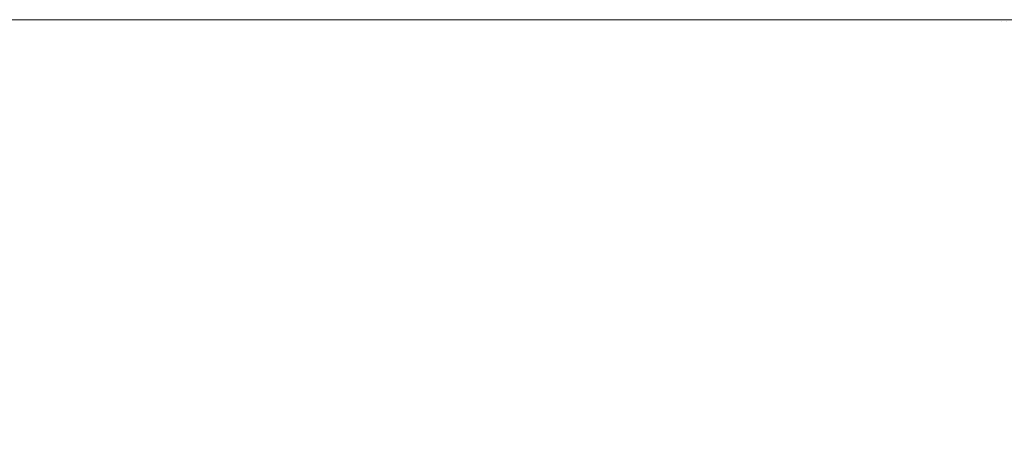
# Model space of a CAD drawing. Header units: centimetres. Extents: x -26.3 to 27.5, y 4.2 to 67.9.
# Tile 217 of 256: x -8.1202 to -8.0929, y 5.9884 to 6.0002. Entities that reach past the tile are written whole.
import ezdxf

# ---------------------------------------------------------------- set-up
doc = ezdxf.new("R2010")
doc.units = ezdxf.units.CM
doc.header["$LTSCALE"] = 2.54
doc.layers.add('Lucido design-1', color=7, linetype='Continuous')

# ---------------------------------------------------------------- blocks, each defined once
blk = doc.blocks.new('Gruppo-2-1')
at = {"color": 7, "linetype": 'Continuous', "lineweight": 9}
for points, invisible_edges in [([(27.113463, 6.000165, -1111.111089), (27.113463, 6.000212, -1111.114164), (-25.986537, 6.000212, -1111.114164), (-25.986537, 6.000165, -1111.111089)], 8), ([(-25.986537, 6.000212, -1111.114164), (9.213463, 6.000212, -1111.314164), (-8.086537, 6.000212, -1111.314164)], 9), ([(-8.086537, 6.000212, -1111.314164), (-8.087627, 6.000212, -1111.314167), (-25.986537, 6.000212, -1111.114164)], 10), ([(9.213463, 6.000212, -1111.314164), (-25.986537, 6.000212, -1111.114164), (27.113463, 6.000212, -1111.114164)], 9), ([(-8.087627, 6.000212, -1111.314167), (-8.09308, 6.000212, -1111.314304), (-8.095487, 6.000212, -1111.314364), (-25.986537, 6.000212, -1111.114164)], 12), ([(-8.095487, 6.000212, -1111.314364), (-8.099615, 6.000212, -1111.314634), (-8.103637, 6.000212, -1111.314896), (-25.986537, 6.000212, -1111.114164)], 12), ([(-8.103637, 6.000212, -1111.314896), (-8.111765, 6.000212, -1111.315761), (-25.986537, 6.000212, -1111.114164)], 10), ([(-8.111765, 6.000212, -1111.315761), (-8.119859, 6.000212, -1111.316959), (-25.986537, 6.000212, -1111.114164)], 10), ([(-8.119859, 6.000212, -1111.316959), (-8.127904, 6.000212, -1111.318489), (-25.986537, 6.000212, -1111.114164)], 10), ([(27.113463, 6.000165, -1147.211089), (27.113463, 6.000212, -1147.214164), (-25.986537, 6.000212, -1147.214164), (-25.986537, 6.000165, -1147.211089)], 8), ([(-25.986537, 6.000212, -1147.214164), (9.213463, 6.000212, -1147.414164), (-8.086537, 6.000212, -1147.414164)], 9), ([(-25.986537, 6.000212, -1147.214164), (-8.095487, 6.000212, -1147.414364), (-8.099349, 6.000212, -1147.414616)], 9), ([(-8.086537, 6.000212, -1147.414164), (-8.087627, 6.000212, -1147.414167), (-25.986537, 6.000212, -1147.214164)], 10), ([(9.213463, 6.000212, -1147.414164), (-25.986537, 6.000212, -1147.214164), (27.113463, 6.000212, -1147.214164)], 9), ([(-8.087627, 6.000212, -1147.414167), (-8.092947, 6.000212, -1147.414301), (-8.095487, 6.000212, -1147.414364), (-25.986537, 6.000212, -1147.214164)], 12), ([(-8.099349, 6.000212, -1147.414616), (-8.103637, 6.000212, -1147.414896), (-25.986537, 6.000212, -1147.214164)], 10), ([(-8.103637, 6.000212, -1147.414896), (-8.111765, 6.000212, -1147.415761), (-25.986537, 6.000212, -1147.214164)], 10), ([(-8.111765, 6.000212, -1147.415761), (-8.119859, 6.000212, -1147.416959), (-25.986537, 6.000212, -1147.214164)], 10), ([(-8.119859, 6.000212, -1147.416959), (-8.127904, 6.000212, -1147.418489), (-25.986537, 6.000212, -1147.214164)], 10), ([(-25.986537, 6.000165, -1111.111089), (-25.986537, 6.000098, -1111.109803), (27.113463, 6.000098, -1111.109803), (27.113463, 6.000165, -1111.111089)], 10), ([(-25.986537, 6.000165, -1147.211089), (-25.986537, 6.000098, -1147.209803), (27.113463, 6.000098, -1147.209803), (27.113463, 6.000165, -1147.211089)], 10), ([(27.113463, 5.999951, -1111.106944), (27.113463, 6.000098, -1111.109803), (-25.986537, 6.000098, -1111.109803), (-25.986537, 5.999951, -1111.106944)], 10), ([(27.113463, 5.999951, -1147.206944), (27.113463, 6.000098, -1147.209803), (-25.986537, 6.000098, -1147.209803), (-25.986537, 5.999951, -1147.206944)], 10), ([(-8.118594, 6.000161, -1111.319998), (-8.12493, 6.000161, -1111.321151), (-8.127904, 6.000212, -1111.318489), (-8.119859, 6.000212, -1111.316959)], 11), ([(-8.117935, 6.000158, -1147.419958), (-8.124144, 6.000158, -1147.421064), (-8.127904, 6.000212, -1147.418489), (-8.119859, 6.000212, -1147.416959)], 11), ([(-8.118073, 6.000007, -1111.323157), (-8.124306, 6.000007, -1111.324291), (-8.12493, 6.000161, -1111.321151), (-8.118594, 6.000161, -1111.319998)], 15), ([(-8.117552, 5.99975, -1111.326309), (-8.123682, 5.99975, -1111.327425), (-8.124306, 6.000007, -1111.324291), (-8.118073, 6.000007, -1111.323157)], 15), ([(-8.117414, 5.999998, -1147.423184), (-8.123519, 5.999998, -1147.424272), (-8.124144, 6.000158, -1147.421064), (-8.117935, 6.000158, -1147.419958)], 15), ([(-8.116893, 5.99973, -1147.426404), (-8.122895, 5.99973, -1147.427473), (-8.123519, 5.999998, -1147.424272), (-8.117414, 5.999998, -1147.423184)], 15), ([(-8.112224, 6.000161, -1111.319053), (-8.118594, 6.000161, -1111.319998), (-8.119859, 6.000212, -1111.316959), (-8.111765, 6.000212, -1111.315761)], 11), ([(-8.111694, 6.000158, -1147.419051), (-8.117935, 6.000158, -1147.419958), (-8.119859, 6.000212, -1147.416959), (-8.111765, 6.000212, -1147.415761)], 11), ([(-8.111806, 6.000007, -1111.322227), (-8.118073, 6.000007, -1111.323157), (-8.118594, 6.000161, -1111.319998), (-8.112224, 6.000161, -1111.319053)], 15), ([(-8.111389, 5.99975, -1111.325395), (-8.117552, 5.99975, -1111.326309), (-8.118073, 6.000007, -1111.323157), (-8.111806, 6.000007, -1111.322227)], 15), ([(-8.111276, 5.999998, -1147.422293), (-8.117414, 5.999998, -1147.423184), (-8.117935, 6.000158, -1147.419958), (-8.111694, 6.000158, -1147.419051)], 15), ([(-8.110859, 5.99973, -1147.425527), (-8.116893, 5.99973, -1147.426404), (-8.117414, 5.999998, -1147.423184), (-8.111276, 5.999998, -1147.422293)], 15), ([(-8.105827, 6.000161, -1111.318317), (-8.112224, 6.000161, -1111.319053), (-8.111765, 6.000212, -1111.315761), (-8.103637, 6.000212, -1111.314896)], 11), ([(-8.105513, 6.000007, -1111.321503), (-8.111806, 6.000007, -1111.322227), (-8.112224, 6.000161, -1111.319053), (-8.105827, 6.000161, -1111.318317)], 15), ([(-8.1052, 5.99975, -1111.324683), (-8.111389, 5.99975, -1111.325395), (-8.111806, 6.000007, -1111.322227), (-8.105513, 6.000007, -1111.321503)], 15), ([(-8.105428, 6.000158, -1147.418345), (-8.111694, 6.000158, -1147.419051), (-8.111765, 6.000212, -1147.415761), (-8.103637, 6.000212, -1147.414896)], 11), ([(-8.105114, 5.999998, -1147.421598), (-8.111276, 5.999998, -1147.422293), (-8.111694, 6.000158, -1147.419051), (-8.105428, 6.000158, -1147.418345)], 15), ([(-8.104801, 5.99973, -1147.424845), (-8.110859, 5.99973, -1147.425527), (-8.111276, 5.999998, -1147.422293), (-8.105114, 5.999998, -1147.421598)], 15), ([(-8.099408, 6.000161, -1111.31779), (-8.105827, 6.000161, -1111.318317), (-8.103637, 6.000212, -1111.314896), (-8.099615, 6.000212, -1111.314634)], 11), ([(-8.099199, 6.000007, -1111.320986), (-8.105513, 6.000007, -1111.321503), (-8.105827, 6.000161, -1111.318317), (-8.099408, 6.000161, -1111.31779)], 15), ([(-8.09899, 5.99975, -1111.324174), (-8.1052, 5.99975, -1111.324683), (-8.105513, 6.000007, -1111.321503), (-8.099199, 6.000007, -1111.320986)], 15), ([(-8.099142, 6.000158, -1147.41784), (-8.105428, 6.000158, -1147.418345), (-8.103637, 6.000212, -1147.414896), (-8.099349, 6.000212, -1147.414616)], 11), ([(-8.098932, 5.999998, -1147.421102), (-8.105114, 5.999998, -1147.421598), (-8.105428, 6.000158, -1147.418345), (-8.099142, 6.000158, -1147.41784)], 15), ([(-8.098723, 5.99973, -1147.424356), (-8.104801, 5.99973, -1147.424845), (-8.105114, 5.999998, -1147.421598), (-8.098932, 5.999998, -1147.421102)], 15), ([(-8.092976, 6.000161, -1111.317475), (-8.099408, 6.000161, -1111.31779), (-8.099615, 6.000212, -1111.314634), (-8.095487, 6.000212, -1111.314364)], 11), ([(-8.092872, 6.000007, -1111.320675), (-8.099199, 6.000007, -1111.320986), (-8.099408, 6.000161, -1111.31779), (-8.092976, 6.000161, -1111.317475)], 15), ([(-8.092843, 6.000158, -1147.417537), (-8.099142, 6.000158, -1147.41784), (-8.099349, 6.000212, -1147.414616), (-8.095487, 6.000212, -1147.414364)], 11), ([(-8.092767, 5.99975, -1111.323868), (-8.09899, 5.99975, -1111.324174), (-8.099199, 6.000007, -1111.320986), (-8.092872, 6.000007, -1111.320675)], 15), ([(-8.092738, 5.999998, -1147.420804), (-8.098932, 5.999998, -1147.421102), (-8.099142, 6.000158, -1147.41784), (-8.092843, 6.000158, -1147.417537)], 15), ([(-8.092634, 5.99973, -1147.424063), (-8.098723, 5.99973, -1147.424356), (-8.098932, 5.999998, -1147.421102), (-8.092738, 5.999998, -1147.420804)], 15), ([(-8.095487, 6.000212, -1111.314364), (-8.09308, 6.000212, -1111.314304), (-8.092976, 6.000161, -1111.317475)], 10), ([(-8.095487, 6.000212, -1147.414364), (-8.092947, 6.000212, -1147.414301), (-8.092843, 6.000158, -1147.417537)], 10), ([(-8.086537, 6.000142, -1111.317369), (-8.092976, 6.000161, -1111.317475), (-8.09308, 6.000212, -1111.314304), (-8.087627, 6.000212, -1111.314167)], 11), ([(-8.092872, 6.000007, -1111.320675), (-8.092976, 6.000161, -1111.317475), (-8.086537, 6.000117, -1111.318526)], 11), ([(-8.092976, 6.000161, -1111.317475), (-8.086537, 6.000142, -1111.317369), (-8.086537, 6.000117, -1111.318526)], 9), ([(-8.086537, 6.000141, -1147.417436), (-8.092843, 6.000158, -1147.417537), (-8.092947, 6.000212, -1147.414301), (-8.087627, 6.000212, -1147.414167)], 11), ([(-25.986537, 5.999951, -1111.106944), (-25.986537, 5.999812, -1111.10545), (27.113463, 5.999812, -1111.10545), (27.113463, 5.999951, -1111.106944)], 10), ([(-25.986537, 5.999951, -1147.206944), (-25.986537, 5.999812, -1147.20545), (27.113463, 5.999812, -1147.20545), (27.113463, 5.999951, -1147.206944)], 10), ([(27.113463, 5.999565, -1111.102807), (27.113463, 5.999812, -1111.10545), (-25.986537, 5.999812, -1111.10545), (-25.986537, 5.999565, -1111.102807)], 10), ([(27.113463, 5.999565, -1147.202807), (27.113463, 5.999812, -1147.20545), (-25.986537, 5.999812, -1147.20545), (-25.986537, 5.999565, -1147.202807)], 10), ([(-8.117033, 5.999391, -1111.329452), (-8.123061, 5.999391, -1111.330549), (-8.123682, 5.99975, -1111.327425), (-8.117552, 5.99975, -1111.326309)], 15), ([(-8.116374, 5.999356, -1147.429613), (-8.122274, 5.999356, -1147.430664), (-8.122895, 5.99973, -1147.427473), (-8.116893, 5.99973, -1147.426404)], 15), ([(-8.110973, 5.999391, -1111.328553), (-8.117033, 5.999391, -1111.329452), (-8.117552, 5.99975, -1111.326309), (-8.111389, 5.99975, -1111.325395)], 15), ([(-8.110444, 5.999356, -1147.428751), (-8.116374, 5.999356, -1147.429613), (-8.116893, 5.99973, -1147.426404), (-8.110859, 5.99973, -1147.425527)], 15), ([(-8.104887, 5.999391, -1111.327853), (-8.110973, 5.999391, -1111.328553), (-8.111389, 5.99975, -1111.325395), (-8.1052, 5.99975, -1111.324683)], 15), ([(-8.104489, 5.999356, -1147.42808), (-8.110444, 5.999356, -1147.428751), (-8.110859, 5.99973, -1147.425527), (-8.104801, 5.99973, -1147.424845)], 15), ([(-8.098782, 5.999391, -1111.327353), (-8.104887, 5.999391, -1111.327853), (-8.1052, 5.99975, -1111.324683), (-8.09899, 5.99975, -1111.324174)], 15), ([(-8.098515, 5.999356, -1147.427601), (-8.104489, 5.999356, -1147.42808), (-8.104801, 5.99973, -1147.424845), (-8.098723, 5.99973, -1147.424356)], 15), ([(-8.092663, 5.999391, -1111.327052), (-8.098782, 5.999391, -1111.327353), (-8.09899, 5.99975, -1111.324174), (-8.092767, 5.99975, -1111.323868)], 15), ([(-8.092529, 5.999356, -1147.427313), (-8.098515, 5.999356, -1147.427601), (-8.098723, 5.99973, -1147.424356), (-8.092634, 5.99973, -1147.424063)], 15), ([(-25.986537, 5.999565, -1111.102807), (-25.986537, 5.999336, -1111.101114), (27.113463, 5.999336, -1111.101114), (27.113463, 5.999565, -1111.102807)], 10), ([(-25.986537, 5.999565, -1147.202807), (-25.986537, 5.999336, -1147.201114), (27.113463, 5.999336, -1147.201114), (27.113463, 5.999565, -1147.202807)], 10), ([(27.113463, 5.999007, -1111.098686), (27.113463, 5.999336, -1111.101114), (-25.986537, 5.999336, -1111.101114), (-25.986537, 5.999007, -1111.098686)], 10), ([(27.113463, 5.999007, -1147.198686), (27.113463, 5.999336, -1147.201114), (-25.986537, 5.999336, -1147.201114), (-25.986537, 5.999007, -1147.198686)], 10), ([(-8.116517, 5.99893, -1111.332582), (-8.122442, 5.99893, -1111.33366), (-8.123061, 5.999391, -1111.330549), (-8.117033, 5.999391, -1111.329452)], 15), ([(-8.115858, 5.998876, -1147.432808), (-8.121655, 5.998876, -1147.433841), (-8.122274, 5.999356, -1147.430664), (-8.116374, 5.999356, -1147.429613)], 15), ([(-8.110559, 5.99893, -1111.331698), (-8.116517, 5.99893, -1111.332582), (-8.117033, 5.999391, -1111.329452), (-8.110973, 5.999391, -1111.328553)], 15), ([(-8.11003, 5.998876, -1147.431962), (-8.115858, 5.998876, -1147.432808), (-8.116374, 5.999356, -1147.429613), (-8.110444, 5.999356, -1147.428751)], 15), ([(-8.104576, 5.99893, -1111.33101), (-8.110559, 5.99893, -1111.331698), (-8.110973, 5.999391, -1111.328553), (-8.104887, 5.999391, -1111.327853)], 15), ([(-8.104178, 5.998876, -1147.431302), (-8.11003, 5.998876, -1147.431962), (-8.110444, 5.999356, -1147.428751), (-8.104489, 5.999356, -1147.42808)], 15), ([(-8.098574, 5.99893, -1111.330518), (-8.104576, 5.99893, -1111.33101), (-8.104887, 5.999391, -1111.327853), (-8.098782, 5.999391, -1111.327353)], 15), ([(-8.098308, 5.998876, -1147.430831), (-8.104178, 5.998876, -1147.431302), (-8.104489, 5.999356, -1147.42808), (-8.098515, 5.999356, -1147.427601)], 15), ([(-8.092559, 5.99893, -1111.330223), (-8.098574, 5.99893, -1111.330518), (-8.098782, 5.999391, -1111.327353), (-8.092663, 5.999391, -1111.327052)], 15), ([(-8.092426, 5.998876, -1147.430548), (-8.098308, 5.998876, -1147.430831), (-8.098515, 5.999356, -1147.427601), (-8.092529, 5.999356, -1147.427313)], 15), ([(-25.986537, 5.999007, -1111.098686), (-25.986537, 5.998672, -1111.096803), (27.113463, 5.998672, -1111.096803), (27.113463, 5.999007, -1111.098686)], 10), ([(-25.986537, 5.999007, -1147.198686), (-25.986537, 5.998672, -1147.196803), (27.113463, 5.998672, -1147.196803), (27.113463, 5.999007, -1147.198686)], 10), ([(-8.116003, 5.998368, -1111.335696), (-8.121826, 5.998368, -1111.336755), (-8.122442, 5.99893, -1111.33366), (-8.116517, 5.99893, -1111.332582)], 15), ([(-8.110148, 5.998368, -1111.334827), (-8.116003, 5.998368, -1111.335696), (-8.116517, 5.99893, -1111.332582), (-8.110559, 5.99893, -1111.331698)], 15), ([(-8.104267, 5.998368, -1111.334151), (-8.110148, 5.998368, -1111.334827), (-8.110559, 5.99893, -1111.331698), (-8.104576, 5.99893, -1111.33101)], 15), ([(-8.098368, 5.998368, -1111.333667), (-8.104267, 5.998368, -1111.334151), (-8.104576, 5.99893, -1111.33101), (-8.098574, 5.99893, -1111.330518)], 15), ([(-8.092456, 5.998368, -1111.333377), (-8.098368, 5.998368, -1111.333667), (-8.098574, 5.99893, -1111.330518), (-8.092559, 5.99893, -1111.330223)], 15), ([(27.113463, 5.998277, -1111.094589), (27.113463, 5.998672, -1111.096803), (-25.986537, 5.998672, -1111.096803), (-25.986537, 5.998277, -1111.094589)], 10), ([(27.113463, 5.998277, -1147.194589), (27.113463, 5.998672, -1147.196803), (-25.986537, 5.998672, -1147.196803), (-25.986537, 5.998277, -1147.194589)], 10), ([(-8.115344, 5.998291, -1147.435987), (-8.12104, 5.998291, -1147.437001), (-8.121655, 5.998876, -1147.433841), (-8.115858, 5.998876, -1147.432808)], 15), ([(-8.109618, 5.998291, -1147.435155), (-8.115344, 5.998291, -1147.435987), (-8.115858, 5.998876, -1147.432808), (-8.11003, 5.998876, -1147.431962)], 15), ([(-8.103869, 5.998291, -1147.434507), (-8.109618, 5.998291, -1147.435155), (-8.11003, 5.998876, -1147.431962), (-8.104178, 5.998876, -1147.431302)], 15), ([(-8.098101, 5.998291, -1147.434044), (-8.103869, 5.998291, -1147.434507), (-8.104178, 5.998876, -1147.431302), (-8.098308, 5.998876, -1147.430831)], 15), ([(-8.092322, 5.998291, -1147.433766), (-8.098101, 5.998291, -1147.434044), (-8.098308, 5.998876, -1147.430831), (-8.092426, 5.998876, -1147.430548)], 15), ([(-8.115492, 5.997705, -1111.33879), (-8.121214, 5.997705, -1111.339831), (-8.121826, 5.998368, -1111.336755), (-8.116003, 5.998368, -1111.335696)], 15), ([(-8.109738, 5.997705, -1111.337937), (-8.115492, 5.997705, -1111.33879), (-8.116003, 5.998368, -1111.335696), (-8.110148, 5.998368, -1111.334827)], 15), ([(-8.10396, 5.997705, -1111.337272), (-8.109738, 5.997705, -1111.337937), (-8.110148, 5.998368, -1111.334827), (-8.104267, 5.998368, -1111.334151)], 15), ([(-8.098163, 5.997705, -1111.336797), (-8.10396, 5.997705, -1111.337272), (-8.104267, 5.998368, -1111.334151), (-8.098368, 5.998368, -1111.333667)], 15), ([(-8.092353, 5.997705, -1111.336511), (-8.098163, 5.997705, -1111.336797), (-8.098368, 5.998368, -1111.333667), (-8.092456, 5.998368, -1111.333377)], 15), ([(-25.986537, 5.998277, -1111.094589), (-25.986537, 5.99782, -1111.092525), (27.113463, 5.99782, -1111.092525), (27.113463, 5.998277, -1111.094589)], 10), ([(-25.986537, 5.998277, -1147.194589), (-25.986537, 5.99782, -1147.192525), (27.113463, 5.99782, -1147.192525), (27.113463, 5.998277, -1147.194589)], 10), ([(-8.114833, 5.9976, -1147.439144), (-8.120428, 5.9976, -1147.440141), (-8.12104, 5.998291, -1147.437001), (-8.115344, 5.998291, -1147.435987)], 15), ([(-8.109209, 5.9976, -1147.438327), (-8.114833, 5.9976, -1147.439144), (-8.115344, 5.998291, -1147.435987), (-8.109618, 5.998291, -1147.435155)], 15), ([(-8.103562, 5.9976, -1147.437691), (-8.109209, 5.9976, -1147.438327), (-8.109618, 5.998291, -1147.435155), (-8.103869, 5.998291, -1147.434507)], 15), ([(-8.097897, 5.9976, -1147.437236), (-8.103562, 5.9976, -1147.437691), (-8.103869, 5.998291, -1147.434507), (-8.098101, 5.998291, -1147.434044)], 15), ([(-8.09222, 5.9976, -1147.436963), (-8.097897, 5.9976, -1147.437236), (-8.098101, 5.998291, -1147.434044), (-8.092322, 5.998291, -1147.433766)], 15), ([(27.113463, 5.997377, -1111.090522), (27.113463, 5.99782, -1111.092525), (-25.986537, 5.99782, -1111.092525), (-25.986537, 5.997377, -1111.090522)], 10), ([(27.113463, 5.997377, -1147.190522), (27.113463, 5.99782, -1147.192525), (-25.986537, 5.99782, -1147.192525), (-25.986537, 5.997377, -1147.190522)], 10), ([(-8.119822, 5.996805, -1147.443257), (-8.125282, 5.996805, -1147.444411), (-8.125989, 5.9976, -1147.441317), (-8.120428, 5.9976, -1147.440141)], 15), ([(-8.114985, 5.996941, -1111.341862), (-8.120607, 5.996941, -1111.342885), (-8.121214, 5.997705, -1111.339831), (-8.115492, 5.997705, -1111.33879)], 15), ([(-8.114327, 5.996805, -1147.442278), (-8.119822, 5.996805, -1147.443257), (-8.120428, 5.9976, -1147.440141), (-8.114833, 5.9976, -1147.439144)], 15), ([(-8.109332, 5.996941, -1111.341023), (-8.114985, 5.996941, -1111.341862), (-8.115492, 5.997705, -1111.33879), (-8.109738, 5.997705, -1111.337937)], 15), ([(-8.108803, 5.996805, -1147.441475), (-8.114327, 5.996805, -1147.442278), (-8.114833, 5.9976, -1147.439144), (-8.109209, 5.9976, -1147.438327)], 15), ([(-8.103655, 5.996941, -1111.34037), (-8.109332, 5.996941, -1111.341023), (-8.109738, 5.997705, -1111.337937), (-8.10396, 5.997705, -1111.337272)], 15), ([(-8.103257, 5.996805, -1147.44085), (-8.108803, 5.996805, -1147.441475), (-8.109209, 5.9976, -1147.438327), (-8.103562, 5.9976, -1147.437691)], 15), ([(-8.097959, 5.996941, -1111.339903), (-8.103655, 5.996941, -1111.34037), (-8.10396, 5.997705, -1111.337272), (-8.098163, 5.997705, -1111.336797)], 15), ([(-8.097693, 5.996805, -1147.440404), (-8.103257, 5.996805, -1147.44085), (-8.103562, 5.9976, -1147.437691), (-8.097897, 5.9976, -1147.437236)], 15), ([(-8.092251, 5.996941, -1111.339623), (-8.097959, 5.996941, -1111.339903), (-8.098163, 5.997705, -1111.336797), (-8.092353, 5.997705, -1111.336511)], 15), ([(-8.092118, 5.996805, -1147.440135), (-8.097693, 5.996805, -1147.440404), (-8.097897, 5.9976, -1147.437236), (-8.09222, 5.9976, -1147.436963)], 15), ([(-25.986537, 5.997377, -1111.090522), (-25.986537, 5.996784, -1111.088288), (27.113463, 5.996784, -1111.088288), (27.113463, 5.997377, -1111.090522)], 10), ([(-25.986537, 5.997377, -1147.190522), (-25.986537, 5.996784, -1147.188288), (27.113463, 5.996784, -1147.188288), (27.113463, 5.997377, -1147.190522)], 10), ([(27.113463, 5.996307, -1111.086492), (27.113463, 5.996784, -1111.088288), (-25.986537, 5.996784, -1111.088288), (-25.986537, 5.996307, -1111.086492)], 10), ([(27.113463, 5.996307, -1147.186492), (27.113463, 5.996784, -1147.188288), (-25.986537, 5.996784, -1147.188288), (-25.986537, 5.996307, -1147.186492)], 10), ([(-8.120005, 5.996079, -1111.345913), (-8.125492, 5.996079, -1111.347098), (-8.126193, 5.996941, -1111.344091), (-8.120607, 5.996941, -1111.342885)], 15), ([(-8.11922, 5.995906, -1147.446345), (-8.124582, 5.995906, -1147.447479), (-8.125282, 5.996805, -1147.444411), (-8.119822, 5.996805, -1147.443257)], 15), ([(-8.114482, 5.996079, -1111.344908), (-8.120005, 5.996079, -1111.345913), (-8.120607, 5.996941, -1111.342885), (-8.114985, 5.996941, -1111.341862)], 15), ([(-8.113824, 5.995906, -1147.445384), (-8.11922, 5.995906, -1147.446345), (-8.119822, 5.996805, -1147.443257), (-8.114327, 5.996805, -1147.442278)], 15), ([(-8.108929, 5.996079, -1111.344084), (-8.114482, 5.996079, -1111.344908), (-8.114985, 5.996941, -1111.341862), (-8.109332, 5.996941, -1111.341023)], 15), ([(-8.108401, 5.995906, -1147.444596), (-8.113824, 5.995906, -1147.445384), (-8.114327, 5.996805, -1147.442278), (-8.108803, 5.996805, -1147.441475)], 15), ([(-8.103352, 5.996079, -1111.343443), (-8.108929, 5.996079, -1111.344084), (-8.109332, 5.996941, -1111.341023), (-8.103655, 5.996941, -1111.34037)], 15), ([(-8.102955, 5.995906, -1147.443982), (-8.108401, 5.995906, -1147.444596), (-8.108803, 5.996805, -1147.441475), (-8.103257, 5.996805, -1147.44085)], 15), ([(-8.097757, 5.996079, -1111.342984), (-8.103352, 5.996079, -1111.343443), (-8.103655, 5.996941, -1111.34037), (-8.097959, 5.996941, -1111.339903)], 15), ([(-8.097492, 5.995906, -1147.443544), (-8.102955, 5.995906, -1147.443982), (-8.103257, 5.996805, -1147.44085), (-8.097693, 5.996805, -1147.440404)], 15), ([(-8.09215, 5.996079, -1111.342709), (-8.097757, 5.996079, -1111.342984), (-8.097959, 5.996941, -1111.339903), (-8.092251, 5.996941, -1111.339623)], 15), ([(-8.092017, 5.995906, -1147.44328), (-8.097492, 5.995906, -1147.443544), (-8.097693, 5.996805, -1147.440404), (-8.092118, 5.996805, -1147.440135)], 15), ([(-25.986537, 5.996307, -1111.086492), (-25.986537, 5.995564, -1111.0841), (27.113463, 5.995564, -1111.0841), (27.113463, 5.996307, -1111.086492)], 10), ([(-25.986537, 5.996307, -1147.186492), (-25.986537, 5.995564, -1147.1841), (27.113463, 5.995564, -1147.1841), (27.113463, 5.996307, -1147.186492)], 10), ([(-8.119408, 5.995118, -1111.348912), (-8.124797, 5.995118, -1111.350076), (-8.125492, 5.996079, -1111.347098), (-8.120005, 5.996079, -1111.345913)], 15), ([(-8.118625, 5.994905, -1147.449403), (-8.123889, 5.994905, -1147.450516), (-8.124582, 5.995906, -1147.447479), (-8.11922, 5.995906, -1147.446345)], 15), ([(-8.113984, 5.995118, -1111.347925), (-8.119408, 5.995118, -1111.348912), (-8.120005, 5.996079, -1111.345913), (-8.114482, 5.996079, -1111.344908)], 15), ([(-8.113327, 5.994905, -1147.44846), (-8.118625, 5.994905, -1147.449403), (-8.11922, 5.995906, -1147.446345), (-8.113824, 5.995906, -1147.445384)], 15), ([(-8.10853, 5.995118, -1111.347116), (-8.113984, 5.995118, -1111.347925), (-8.114482, 5.996079, -1111.344908), (-8.108929, 5.996079, -1111.344084)], 15), ([(-8.108002, 5.994905, -1147.447686), (-8.113327, 5.994905, -1147.44846), (-8.113824, 5.995906, -1147.445384), (-8.108401, 5.995906, -1147.444596)], 15), ([(-8.103052, 5.995118, -1111.346486), (-8.10853, 5.995118, -1111.347116), (-8.108929, 5.996079, -1111.344084), (-8.103352, 5.996079, -1111.343443)], 15), ([(-8.102655, 5.994905, -1147.447084), (-8.108002, 5.994905, -1147.447686), (-8.108401, 5.995906, -1147.444596), (-8.102955, 5.995906, -1147.443982)], 15), ([(-8.097557, 5.995118, -1111.346036), (-8.103052, 5.995118, -1111.346486), (-8.103352, 5.996079, -1111.343443), (-8.097757, 5.996079, -1111.342984)], 15), ([(-8.097292, 5.994905, -1147.446653), (-8.102655, 5.994905, -1147.447084), (-8.102955, 5.995906, -1147.443982), (-8.097492, 5.995906, -1147.443544)], 15), ([(-8.09205, 5.995118, -1111.345765), (-8.097557, 5.995118, -1111.346036), (-8.097757, 5.996079, -1111.342984), (-8.09215, 5.996079, -1111.342709)], 15), ([(-8.091917, 5.994905, -1147.446394), (-8.097292, 5.994905, -1147.446653), (-8.097492, 5.995906, -1147.443544), (-8.092017, 5.995906, -1147.44328)], 15), ([(27.113463, 5.995069, -1111.082507), (27.113463, 5.995564, -1111.0841), (-25.986537, 5.995564, -1111.0841), (-25.986537, 5.995069, -1111.082507)], 10), ([(27.113463, 5.995069, -1147.182507), (27.113463, 5.995564, -1147.1841), (-25.986537, 5.995564, -1147.1841), (-25.986537, 5.995069, -1147.182507)], 10), ([(-8.118818, 5.994059, -1111.35188), (-8.12411, 5.994059, -1111.353023), (-8.124797, 5.995118, -1111.350076), (-8.119408, 5.995118, -1111.348912)], 15), ([(-8.113491, 5.994059, -1111.350911), (-8.118818, 5.994059, -1111.35188), (-8.119408, 5.995118, -1111.348912), (-8.113984, 5.995118, -1111.347925)], 15), ([(-8.108135, 5.994059, -1111.350116), (-8.113491, 5.994059, -1111.350911), (-8.113984, 5.995118, -1111.347925), (-8.10853, 5.995118, -1111.347116)], 15), ([(-8.102756, 5.994059, -1111.349497), (-8.108135, 5.994059, -1111.350116), (-8.10853, 5.995118, -1111.347116), (-8.103052, 5.995118, -1111.346486)], 15), ([(-8.097359, 5.994059, -1111.349055), (-8.102756, 5.994059, -1111.349497), (-8.103052, 5.995118, -1111.346486), (-8.097557, 5.995118, -1111.346036)], 15), ([(-8.091951, 5.994059, -1111.348789), (-8.097359, 5.994059, -1111.349055), (-8.097557, 5.995118, -1111.346036), (-8.09205, 5.995118, -1111.345765)], 15), ([(-25.986537, 5.995069, -1111.082507), (-25.986537, 5.994162, -1111.079969), (27.113463, 5.994162, -1111.079969), (27.113463, 5.995069, -1111.082507)], 10), ([(-25.986537, 5.995069, -1147.182507), (-25.986537, 5.994162, -1147.179969), (27.113463, 5.994162, -1147.179969), (27.113463, 5.995069, -1147.182507)], 10), ([(-8.118036, 5.993803, -1147.452428), (-8.123203, 5.993803, -1147.45352), (-8.123889, 5.994905, -1147.450516), (-8.118625, 5.994905, -1147.449403)], 15), ([(-8.112835, 5.993803, -1147.451501), (-8.118036, 5.993803, -1147.452428), (-8.118625, 5.994905, -1147.449403), (-8.113327, 5.994905, -1147.44846)], 15), ([(-8.107608, 5.993803, -1147.450742), (-8.112835, 5.993803, -1147.451501), (-8.113327, 5.994905, -1147.44846), (-8.108002, 5.994905, -1147.447686)], 15), ([(-8.10236, 5.993803, -1147.45015), (-8.107608, 5.993803, -1147.450742), (-8.108002, 5.994905, -1147.447686), (-8.102655, 5.994905, -1147.447084)], 15), ([(-8.097095, 5.993803, -1147.449728), (-8.10236, 5.993803, -1147.45015), (-8.102655, 5.994905, -1147.447084), (-8.097292, 5.994905, -1147.446653)], 15), ([(-8.091819, 5.993803, -1147.449474), (-8.097095, 5.993803, -1147.449728), (-8.097292, 5.994905, -1147.446653), (-8.091917, 5.994905, -1147.446394)], 15), ([(27.113463, 5.993664, -1111.078574), (27.113463, 5.994162, -1111.079969), (-25.986537, 5.994162, -1111.079969), (-25.986537, 5.993664, -1111.078574)], 10), ([(27.113463, 5.993664, -1147.178574), (27.113463, 5.994162, -1147.179969), (-25.986537, 5.994162, -1147.179969), (-25.986537, 5.993664, -1147.178574)], 10), ([(-8.118234, 5.992904, -1111.354813), (-8.123431, 5.992904, -1111.355935), (-8.12411, 5.994059, -1111.353023), (-8.118818, 5.994059, -1111.35188)], 15), ([(-8.113004, 5.992904, -1111.353861), (-8.118234, 5.992904, -1111.354813), (-8.118818, 5.994059, -1111.35188), (-8.113491, 5.994059, -1111.350911)], 15), ([(-8.107744, 5.992904, -1111.353081), (-8.113004, 5.992904, -1111.353861), (-8.113491, 5.994059, -1111.350911), (-8.108135, 5.994059, -1111.350116)], 15), ([(-8.102463, 5.992904, -1111.352473), (-8.107744, 5.992904, -1111.353081), (-8.108135, 5.994059, -1111.350116), (-8.102756, 5.994059, -1111.349497)], 15), ([(-8.097164, 5.992904, -1111.352039), (-8.102463, 5.992904, -1111.352473), (-8.102756, 5.994059, -1111.349497), (-8.097359, 5.994059, -1111.349055)], 15), ([(-8.091853, 5.992904, -1111.351778), (-8.097164, 5.992904, -1111.352039), (-8.097359, 5.994059, -1111.349055), (-8.091951, 5.994059, -1111.348789)], 15), ([(-8.117454, 5.9926, -1147.455415), (-8.122526, 5.9926, -1147.456487), (-8.123203, 5.993803, -1147.45352), (-8.118036, 5.993803, -1147.452428)], 15), ([(-8.11235, 5.9926, -1147.454505), (-8.117454, 5.9926, -1147.455415), (-8.118036, 5.993803, -1147.452428), (-8.112835, 5.993803, -1147.451501)], 15), ([(-8.107219, 5.9926, -1147.45376), (-8.11235, 5.9926, -1147.454505), (-8.112835, 5.993803, -1147.451501), (-8.107608, 5.993803, -1147.450742)], 15), ([(-8.102067, 5.9926, -1147.45318), (-8.107219, 5.9926, -1147.45376), (-8.107608, 5.993803, -1147.450742), (-8.10236, 5.993803, -1147.45015)], 15), ([(-8.0969, 5.9926, -1147.452765), (-8.102067, 5.9926, -1147.45318), (-8.10236, 5.993803, -1147.45015), (-8.097095, 5.993803, -1147.449728)], 15), ([(-8.091721, 5.9926, -1147.452515), (-8.0969, 5.9926, -1147.452765), (-8.097095, 5.993803, -1147.449728), (-8.091819, 5.993803, -1147.449474)], 15), ([(-25.986537, 5.993664, -1111.078574), (-25.986537, 5.992583, -1111.075903), (27.113463, 5.992583, -1111.075903), (27.113463, 5.993664, -1111.078574)], 10), ([(-25.986537, 5.993664, -1147.178574), (-25.986537, 5.992583, -1147.175903), (27.113463, 5.992583, -1147.175903), (27.113463, 5.993664, -1147.178574)], 10), ([(-8.117659, 5.991653, -1111.357707), (-8.122761, 5.991653, -1111.35881), (-8.123431, 5.992904, -1111.355935), (-8.118234, 5.992904, -1111.354813)], 15), ([(-8.112523, 5.991653, -1111.356773), (-8.117659, 5.991653, -1111.357707), (-8.118234, 5.992904, -1111.354813), (-8.113004, 5.992904, -1111.353861)], 15), ([(-8.107359, 5.991653, -1111.356007), (-8.112523, 5.991653, -1111.356773), (-8.113004, 5.992904, -1111.353861), (-8.107744, 5.992904, -1111.353081)], 15), ([(-8.102173, 5.991653, -1111.35541), (-8.107359, 5.991653, -1111.356007), (-8.107744, 5.992904, -1111.353081), (-8.102463, 5.992904, -1111.352473)], 15), ([(-8.096971, 5.991653, -1111.354984), (-8.102173, 5.991653, -1111.35541), (-8.102463, 5.992904, -1111.352473), (-8.097164, 5.992904, -1111.352039)], 15), ([(-8.091757, 5.991653, -1111.354728), (-8.096971, 5.991653, -1111.354984), (-8.097164, 5.992904, -1111.352039), (-8.091853, 5.992904, -1111.351778)], 15), ([(27.113463, 5.992095, -1111.074699), (27.113463, 5.992583, -1111.075903), (-25.986537, 5.992583, -1111.075903), (-25.986537, 5.992095, -1111.074699)], 10), ([(27.113463, 5.992095, -1147.174699), (27.113463, 5.992583, -1147.175903), (-25.986537, 5.992583, -1147.175903), (-25.986537, 5.992095, -1147.174699)], 10), ([(-8.11688, 5.991298, -1147.458362), (-8.121858, 5.991298, -1147.459414), (-8.122526, 5.9926, -1147.456487), (-8.117454, 5.9926, -1147.455415)], 15), ([(-8.111871, 5.991298, -1147.457469), (-8.11688, 5.991298, -1147.458362), (-8.117454, 5.9926, -1147.455415), (-8.11235, 5.9926, -1147.454505)], 15), ([(-8.106835, 5.991298, -1147.456738), (-8.111871, 5.991298, -1147.457469), (-8.11235, 5.9926, -1147.454505), (-8.107219, 5.9926, -1147.45376)], 15), ([(-8.101779, 5.991298, -1147.456168), (-8.106835, 5.991298, -1147.456738), (-8.107219, 5.9926, -1147.45376), (-8.102067, 5.9926, -1147.45318)], 15), ([(-8.096707, 5.991298, -1147.455761), (-8.101779, 5.991298, -1147.456168), (-8.102067, 5.9926, -1147.45318), (-8.0969, 5.9926, -1147.452765)], 15), ([(-8.091625, 5.991298, -1147.455516), (-8.096707, 5.991298, -1147.455761), (-8.0969, 5.9926, -1147.452765), (-8.091721, 5.9926, -1147.452515)], 15), ([(-25.986537, 5.992095, -1111.074699), (-25.986537, 5.990827, -1111.071909), (27.113463, 5.990827, -1111.071909), (27.113463, 5.992095, -1111.074699)], 10), ([(-25.986537, 5.992095, -1147.174699), (-25.986537, 5.990827, -1147.171909), (27.113463, 5.990827, -1147.171909), (27.113463, 5.992095, -1147.174699)], 10), ([(-8.117091, 5.990309, -1111.360562), (-8.1221, 5.990309, -1111.361644), (-8.122761, 5.991653, -1111.35881), (-8.117659, 5.991653, -1111.357707)], 15), ([(-8.112049, 5.990309, -1111.359644), (-8.117091, 5.990309, -1111.360562), (-8.117659, 5.991653, -1111.357707), (-8.112523, 5.991653, -1111.356773)], 15), ([(-8.106979, 5.990309, -1111.358892), (-8.112049, 5.990309, -1111.359644), (-8.112523, 5.991653, -1111.356773), (-8.107359, 5.991653, -1111.356007)], 15), ([(-8.101888, 5.990309, -1111.358306), (-8.106979, 5.990309, -1111.358892), (-8.107359, 5.991653, -1111.356007), (-8.102173, 5.991653, -1111.35541)], 15), ([(-8.09678, 5.990309, -1111.357888), (-8.101888, 5.990309, -1111.358306), (-8.102173, 5.991653, -1111.35541), (-8.096971, 5.991653, -1111.354984)], 15), ([(-8.091662, 5.990309, -1111.357636), (-8.09678, 5.990309, -1111.357888), (-8.096971, 5.991653, -1111.354984), (-8.091757, 5.991653, -1111.354728)], 15), ([(-8.116314, 5.989899, -1147.461265), (-8.1212, 5.989899, -1147.462298), (-8.121858, 5.991298, -1147.459414), (-8.11688, 5.991298, -1147.458362)], 15), ([(-8.111398, 5.989899, -1147.46039), (-8.116314, 5.989899, -1147.461265), (-8.11688, 5.991298, -1147.458362), (-8.111871, 5.991298, -1147.457469)], 15), ([(-8.106457, 5.989899, -1147.459672), (-8.111398, 5.989899, -1147.46039), (-8.111871, 5.991298, -1147.457469), (-8.106835, 5.991298, -1147.456738)], 15), ([(-8.101495, 5.989899, -1147.459113), (-8.106457, 5.989899, -1147.459672), (-8.106835, 5.991298, -1147.456738), (-8.101779, 5.991298, -1147.456168)], 15), ([(-8.096518, 5.989899, -1147.458713), (-8.101495, 5.989899, -1147.459113), (-8.101779, 5.991298, -1147.456168), (-8.096707, 5.991298, -1147.455761)], 15), ([(-8.09153, 5.989899, -1147.458473), (-8.096518, 5.989899, -1147.458713), (-8.096707, 5.991298, -1147.455761), (-8.091625, 5.991298, -1147.455516)], 15), ([(27.113463, 5.990364, -1111.07089), (27.113463, 5.990827, -1111.071909), (-25.986537, 5.990827, -1111.071909), (-25.986537, 5.990364, -1111.07089)], 10), ([(27.113463, 5.990364, -1147.17089), (27.113463, 5.990827, -1147.171909), (-25.986537, 5.990827, -1147.171909), (-25.986537, 5.990364, -1147.17089)], 10), ([(-25.986537, 5.990364, -1111.07089), (-25.986537, 5.988899, -1111.067996), (27.113463, 5.988899, -1111.067996), (27.113463, 5.990364, -1111.07089)], 10), ([(-25.986537, 5.990364, -1147.17089), (-25.986537, 5.988899, -1147.167996), (27.113463, 5.988899, -1147.167996), (27.113463, 5.990364, -1147.17089)], 10), ([(-8.116532, 5.988872, -1111.363372), (-8.121449, 5.988872, -1111.364434), (-8.1221, 5.990309, -1111.361644), (-8.117091, 5.990309, -1111.360562)], 15), ([(-8.111582, 5.988872, -1111.362471), (-8.116532, 5.988872, -1111.363372), (-8.117091, 5.990309, -1111.360562), (-8.112049, 5.990309, -1111.359644)], 15), ([(-8.106605, 5.988872, -1111.361733), (-8.111582, 5.988872, -1111.362471), (-8.112049, 5.990309, -1111.359644), (-8.106979, 5.990309, -1111.358892)], 15), ([(-8.101607, 5.988872, -1111.361158), (-8.106605, 5.988872, -1111.361733), (-8.106979, 5.990309, -1111.358892), (-8.101888, 5.990309, -1111.358306)], 15), ([(-8.096593, 5.988872, -1111.360747), (-8.101607, 5.988872, -1111.361158), (-8.101888, 5.990309, -1111.358306), (-8.09678, 5.990309, -1111.357888)], 15), ([(-8.091568, 5.988872, -1111.3605), (-8.096593, 5.988872, -1111.360747), (-8.09678, 5.990309, -1111.357888), (-8.091662, 5.990309, -1111.357636)], 15), ([(-8.115758, 5.988404, -1147.464123), (-8.120552, 5.988404, -1147.465136), (-8.1212, 5.989899, -1147.462298), (-8.116314, 5.989899, -1147.461265)], 15), ([(-8.110934, 5.988404, -1147.463263), (-8.115758, 5.988404, -1147.464123), (-8.116314, 5.989899, -1147.461265), (-8.111398, 5.989899, -1147.46039)], 15), ([(-8.106085, 5.988404, -1147.462559), (-8.110934, 5.988404, -1147.463263), (-8.111398, 5.989899, -1147.46039), (-8.106457, 5.989899, -1147.459672)], 15), ([(-8.101216, 5.988404, -1147.46201), (-8.106085, 5.988404, -1147.462559), (-8.106457, 5.989899, -1147.459672), (-8.101495, 5.989899, -1147.459113)], 15), ([(-8.096331, 5.988404, -1147.461618), (-8.101216, 5.988404, -1147.46201), (-8.101495, 5.989899, -1147.459113), (-8.096518, 5.989899, -1147.458713)], 15), ([(-8.091437, 5.988404, -1147.461382), (-8.096331, 5.988404, -1147.461618), (-8.096518, 5.989899, -1147.458713), (-8.09153, 5.989899, -1147.458473)], 15), ([(27.113463, 5.988473, -1111.067152), (27.113463, 5.988899, -1111.067996), (-25.986537, 5.988899, -1111.067996), (-25.986537, 5.988473, -1111.067152)], 10), ([(27.113463, 5.988473, -1147.167152), (27.113463, 5.988899, -1147.167996), (-25.986537, 5.988899, -1147.167996), (-25.986537, 5.988473, -1147.167152)], 10), ([(-8.115982, 5.987344, -1111.366136), (-8.12081, 5.987344, -1111.367178), (-8.121449, 5.988872, -1111.364434), (-8.116532, 5.988872, -1111.363372)], 15), ([(-8.111123, 5.987344, -1111.365252), (-8.115982, 5.987344, -1111.366136), (-8.116532, 5.988872, -1111.363372), (-8.111582, 5.988872, -1111.362471)], 15), ([(-8.106237, 5.987344, -1111.364527), (-8.111123, 5.987344, -1111.365252), (-8.111582, 5.988872, -1111.362471), (-8.106605, 5.988872, -1111.361733)], 15), ([(-8.101331, 5.987344, -1111.363963), (-8.106237, 5.987344, -1111.364527), (-8.106605, 5.988872, -1111.361733), (-8.101607, 5.988872, -1111.361158)], 15), ([(-8.096409, 5.987344, -1111.363559), (-8.101331, 5.987344, -1111.363963), (-8.101607, 5.988872, -1111.361158), (-8.096593, 5.988872, -1111.360747)], 15), ([(-8.091476, 5.987344, -1111.363317), (-8.096409, 5.987344, -1111.363559), (-8.096593, 5.988872, -1111.360747), (-8.091568, 5.988872, -1111.3605)], 15), ([(-25.986537, 5.988473, -1111.067152), (-25.986537, 5.986803, -1111.06417), (27.113463, 5.986803, -1111.06417), (27.113463, 5.988473, -1111.067152)], 10), ([(-25.986537, 5.988473, -1147.167152), (-25.986537, 5.986803, -1147.16417), (27.113463, 5.986803, -1147.16417), (27.113463, 5.988473, -1147.167152)], 10)]:
    blk.add_3dface(points, dxfattribs=dict(at, invisible_edges=invisible_edges))
blk = doc.blocks.new('Gruppo-3-1')
at = {"color": 7}
blk.add_blockref('Gruppo-2-1', (0, 0), dxfattribs=at)

msp = doc.modelspace()

# ---------------------------------------------------------------- block references
at = {"layer": 'Lucido design-1', "color": 7}
msp.add_blockref('Gruppo-3-1', (0, 0), dxfattribs=at)

doc.saveas('drawing.dxf')
